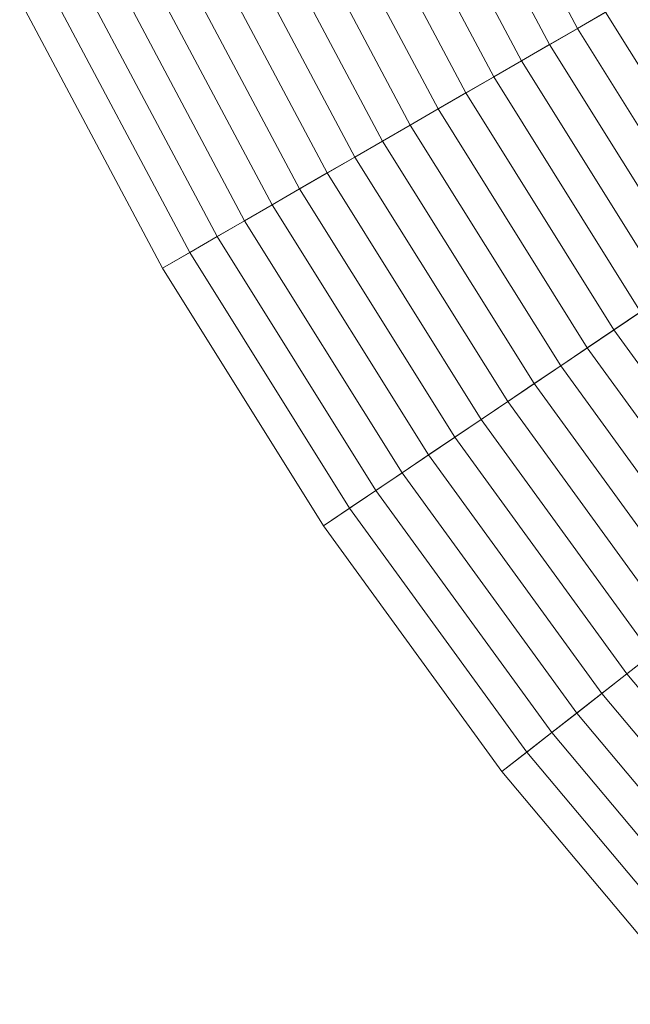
# Model space of a CAD drawing. Header units: centimetres. Extents: x -3.01 to 4.18, y -6.48 to 0.72.
# Tile 2 of 256: x -2.65 to -2.14, y -5.29 to -4.47. Entities that reach past the tile are written whole.
import ezdxf

# ---------------------------------------------------------------- set-up
doc = ezdxf.new("R2010")
doc.units = ezdxf.units.CM
doc.header["$LTSCALE"] = 2.54
doc.layers.add('Lucido design-1', color=7, linetype='Continuous')

# ---------------------------------------------------------------- blocks, each defined once
blk = doc.blocks.new('Gruppo-1')
at = {"color": 142, "linetype": 'Continuous', "lineweight": 9}
for points in [[(-2.64806, -4.45843, -13.70234), (-2.53014, -4.68021, -13.70234), (0.58449, -2.88198, -13.70234), (0.58442, -2.88185, -13.70234)], [(-2.53014, -4.68021, -13.70234), (-2.39704, -4.89322, -13.70234), (0.58457, -2.88211, -13.70234), (0.58449, -2.88198, -13.70234)], [(-2.39704, -4.89322, -13.70234), (-2.24939, -5.09643, -13.70234), (0.58466, -2.88223, -13.70234), (0.58457, -2.88211, -13.70234)], [(-2.24939, -5.09643, -13.70234), (-2.08794, -5.28885, -13.70234), (0.58475, -2.88234, -13.70234), (0.58466, -2.88223, -13.70234)], [(-2.26774, -4.27294, -13.28163), (-2.16368, -4.46864, -13.28163), (-2.18686, -4.48202, -13.29326), (-2.29179, -4.28467, -13.29326)], [(-2.29179, -4.28467, -13.29326), (-2.18686, -4.48202, -13.29326), (-2.21, -4.49538, -13.30498), (-2.31581, -4.29638, -13.30498)], [(-2.31581, -4.29638, -13.30498), (-2.21, -4.49538, -13.30498), (-2.23311, -4.50872, -13.3168), (-2.33979, -4.30808, -13.3168)], [(-2.33979, -4.30808, -13.3168), (-2.23311, -4.50872, -13.3168), (-2.25618, -4.52204, -13.32871), (-2.36373, -4.31975, -13.32871)], [(-2.36373, -4.31975, -13.32871), (-2.25618, -4.52204, -13.32871), (-2.27921, -4.53534, -13.34071), (-2.38764, -4.33141, -13.34071)], [(-2.38764, -4.33141, -13.34071), (-2.27921, -4.53534, -13.34071), (-2.30221, -4.54861, -13.3528), (-2.41151, -4.34306, -13.3528)], [(-2.41151, -4.34306, -13.3528), (-2.30221, -4.54861, -13.3528), (-2.32517, -4.56187, -13.36499), (-2.43534, -4.35468, -13.36499)], [(-2.43534, -4.35468, -13.36499), (-2.32517, -4.56187, -13.36499), (-2.34809, -4.57511, -13.37726), (-2.45913, -4.36628, -13.37726)], [(-2.45913, -4.36628, -13.37726), (-2.34809, -4.57511, -13.37726), (-2.37098, -4.58832, -13.38963), (-2.48288, -4.37787, -13.38963)], [(-2.48288, -4.37787, -13.38963), (-2.37098, -4.58832, -13.38963), (-2.39383, -4.60151, -13.40209), (-2.5066, -4.38943, -13.40209)], [(-2.5066, -4.38943, -13.40209), (-2.39383, -4.60151, -13.40209), (-2.41664, -4.61468, -13.41464), (-2.53027, -4.40098, -13.41464)], [(-2.53027, -4.40098, -13.41464), (-2.41664, -4.61468, -13.41464), (-2.43942, -4.62783, -13.42729), (-2.55391, -4.41251, -13.42729)], [(-2.55391, -4.41251, -13.42729), (-2.43942, -4.62783, -13.42729), (-2.46216, -4.64096, -13.44002), (-2.57751, -4.42402, -13.44002)], [(-2.57751, -4.42402, -13.44002), (-2.46216, -4.64096, -13.44002), (-2.48485, -4.65407, -13.45285), (-2.60106, -4.43551, -13.45285)], [(-2.60106, -4.43551, -13.45285), (-2.48485, -4.65407, -13.45285), (-2.50751, -4.66715, -13.46576), (-2.62458, -4.44698, -13.46576)], [(-2.62458, -4.44698, -13.46576), (-2.50751, -4.66715, -13.46576), (-2.53014, -4.68021, -13.47876), (-2.64806, -4.45843, -13.47876)], [(-2.64806, -4.45843, -13.47876), (-2.53014, -4.68021, -13.47876), (-2.53014, -4.68021, -13.70234), (-2.64806, -4.45843, -13.70234)], [(-2.14047, -4.45524, -13.27009), (-2.02401, -4.64162, -13.27009), (-2.04623, -4.6566, -13.28163), (-2.16368, -4.46864, -13.28163)], [(-2.16368, -4.46864, -13.28163), (-2.04623, -4.6566, -13.28163), (-2.06842, -4.67157, -13.29326), (-2.18686, -4.48202, -13.29326)], [(-2.18686, -4.48202, -13.29326), (-2.06842, -4.67157, -13.29326), (-2.09057, -4.68651, -13.30498), (-2.21, -4.49538, -13.30498)], [(-2.21, -4.49538, -13.30498), (-2.09057, -4.68651, -13.30498), (-2.11269, -4.70143, -13.3168), (-2.23311, -4.50872, -13.3168)], [(-2.23311, -4.50872, -13.3168), (-2.11269, -4.70143, -13.3168), (-2.13477, -4.71633, -13.32871), (-2.25618, -4.52204, -13.32871)], [(-2.25618, -4.52204, -13.32871), (-2.13477, -4.71633, -13.32871), (-2.15682, -4.7312, -13.34071), (-2.27921, -4.53534, -13.34071)], [(-2.27921, -4.53534, -13.34071), (-2.15682, -4.7312, -13.34071), (-2.17884, -4.74605, -13.3528), (-2.30221, -4.54861, -13.3528)], [(-2.30221, -4.54861, -13.3528), (-2.17884, -4.74605, -13.3528), (-2.20082, -4.76087, -13.36499), (-2.32517, -4.56187, -13.36499)], [(-2.32517, -4.56187, -13.36499), (-2.20082, -4.76087, -13.36499), (-2.22276, -4.77568, -13.37726), (-2.34809, -4.57511, -13.37726)], [(-2.34809, -4.57511, -13.37726), (-2.22276, -4.77568, -13.37726), (-2.24467, -4.79046, -13.38963), (-2.37098, -4.58832, -13.38963)], [(-2.37098, -4.58832, -13.38963), (-2.24467, -4.79046, -13.38963), (-2.26655, -4.80521, -13.40209), (-2.39383, -4.60151, -13.40209)], [(-2.39383, -4.60151, -13.40209), (-2.26655, -4.80521, -13.40209), (-2.28839, -4.81994, -13.41464), (-2.41664, -4.61468, -13.41464)], [(-2.41664, -4.61468, -13.41464), (-2.28839, -4.81994, -13.41464), (-2.31019, -4.83465, -13.42729), (-2.43942, -4.62783, -13.42729)], [(-2.43942, -4.62783, -13.42729), (-2.31019, -4.83465, -13.42729), (-2.33195, -4.84933, -13.44002), (-2.46216, -4.64096, -13.44002)], [(-2.46216, -4.64096, -13.44002), (-2.33195, -4.84933, -13.44002), (-2.35368, -4.86398, -13.45285), (-2.48485, -4.65407, -13.45285)], [(-2.48485, -4.65407, -13.45285), (-2.35368, -4.86398, -13.45285), (-2.37538, -4.87861, -13.46576), (-2.50751, -4.66715, -13.46576)], [(-2.50751, -4.66715, -13.46576), (-2.37538, -4.87861, -13.46576), (-2.39704, -4.89322, -13.47876), (-2.53014, -4.68021, -13.47876)], [(-2.53014, -4.68021, -13.47876), (-2.39704, -4.89322, -13.47876), (-2.39704, -4.89322, -13.70234), (-2.53014, -4.68021, -13.70234)], [(-2.13477, -4.71633, -13.32871), (-2.00011, -4.90167, -13.32871), (-2.02107, -4.91805, -13.34071), (-2.15682, -4.7312, -13.34071)], [(-2.15682, -4.7312, -13.34071), (-2.02107, -4.91805, -13.34071), (-2.042, -4.9344, -13.3528), (-2.17884, -4.74605, -13.3528)], [(-2.17884, -4.74605, -13.3528), (-2.042, -4.9344, -13.3528), (-2.06289, -4.95072, -13.36499), (-2.20082, -4.76087, -13.36499)], [(-2.20082, -4.76087, -13.36499), (-2.06289, -4.95072, -13.36499), (-2.08375, -4.96702, -13.37726), (-2.22276, -4.77568, -13.37726)], [(-2.22276, -4.77568, -13.37726), (-2.08375, -4.96702, -13.37726), (-2.10457, -4.98329, -13.38963), (-2.24467, -4.79046, -13.38963)], [(-2.24467, -4.79046, -13.38963), (-2.10457, -4.98329, -13.38963), (-2.12537, -4.99953, -13.40209), (-2.26655, -4.80521, -13.40209)], [(-2.26655, -4.80521, -13.40209), (-2.12537, -4.99953, -13.40209), (-2.14612, -5.01575, -13.41464), (-2.28839, -4.81994, -13.41464)], [(-2.28839, -4.81994, -13.41464), (-2.14612, -5.01575, -13.41464), (-2.16685, -5.03194, -13.42729), (-2.31019, -4.83465, -13.42729)], [(-2.31019, -4.83465, -13.42729), (-2.16685, -5.03194, -13.42729), (-2.18754, -5.0481, -13.44002), (-2.33195, -4.84933, -13.44002)], [(-2.33195, -4.84933, -13.44002), (-2.18754, -5.0481, -13.44002), (-2.20819, -5.06424, -13.45285), (-2.35368, -4.86398, -13.45285)], [(-2.35368, -4.86398, -13.45285), (-2.20819, -5.06424, -13.45285), (-2.22881, -5.08035, -13.46576), (-2.37538, -4.87861, -13.46576)], [(-2.37538, -4.87861, -13.46576), (-2.22881, -5.08035, -13.46576), (-2.24939, -5.09643, -13.47876), (-2.39704, -4.89322, -13.47876)], [(-2.39704, -4.89322, -13.47876), (-2.24939, -5.09643, -13.47876), (-2.24939, -5.09643, -13.70234), (-2.39704, -4.89322, -13.70234)], [(-2.12537, -4.99953, -13.40209), (-1.97097, -5.18353, -13.40209), (-1.99055, -5.20116, -13.41464), (-2.14612, -5.01575, -13.41464)], [(-2.14612, -5.01575, -13.41464), (-1.99055, -5.20116, -13.41464), (-2.01009, -5.21875, -13.42729), (-2.16685, -5.03194, -13.42729)], [(-2.16685, -5.03194, -13.42729), (-2.01009, -5.21875, -13.42729), (-2.0296, -5.23632, -13.44002), (-2.18754, -5.0481, -13.44002)], [(-2.18754, -5.0481, -13.44002), (-2.0296, -5.23632, -13.44002), (-2.04908, -5.25386, -13.45285), (-2.20819, -5.06424, -13.45285)], [(-2.20819, -5.06424, -13.45285), (-2.04908, -5.25386, -13.45285), (-2.06852, -5.27137, -13.46576), (-2.22881, -5.08035, -13.46576)], [(-2.22881, -5.08035, -13.46576), (-2.06852, -5.27137, -13.46576), (-2.08794, -5.28885, -13.47876), (-2.24939, -5.09643, -13.47876)], [(-2.24939, -5.09643, -13.47876), (-2.08794, -5.28885, -13.47876), (-2.08794, -5.28885, -13.70234), (-2.24939, -5.09643, -13.70234)]]:
    blk.add_3dface(points, dxfattribs=at)

msp = doc.modelspace()

# ---------------------------------------------------------------- block references
at = {"layer": 'Lucido design-1', "color": 7}
msp.add_blockref('Gruppo-1', (0, 0), dxfattribs=at)

doc.saveas('drawing.dxf')
